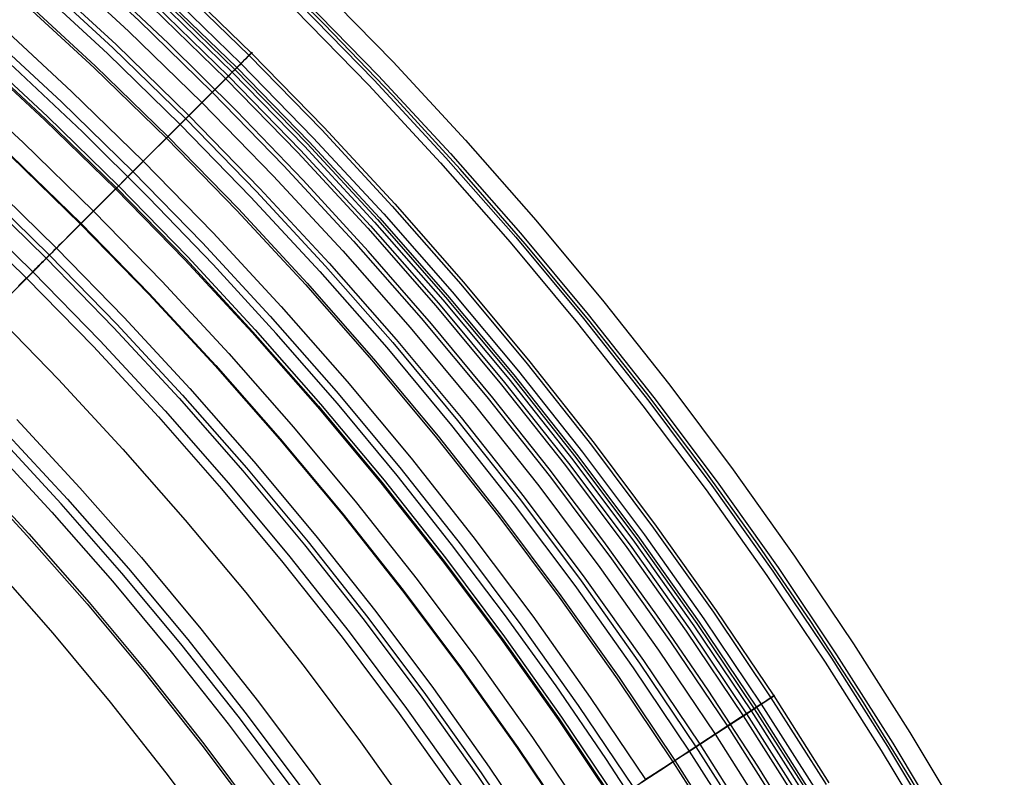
# Model space of a CAD drawing. Header units: millimetres. Extents: x -14 to 488, y -50 to 50.
# Tile 28 of 256: x 138 to 150, y 26 to 35. Entities that reach past the tile are written whole.
import ezdxf

# ---------------------------------------------------------------- set-up
doc = ezdxf.new("R2010")
doc.units = ezdxf.units.MM
doc.header["$MEASUREMENT"] = 0
doc.layers.add('Default', color=7, linetype='Continuous')

msp = doc.modelspace()

# ---------------------------------------------------------------- linework, layer by layer
at = {"layer": 'Default'}
for points in [[(138.1737738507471, 35.83345146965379), (139.0901608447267, 34.98559737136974), (139.9845982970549, 34.11401952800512), (140.8561761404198, 33.2195820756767), (141.7040302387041, 32.30319508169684), (142.5273452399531, 31.36581146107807), (143.3253571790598, 30.4084236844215), (144.0973558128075, 29.43206030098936), (144.8426866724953, 28.43778230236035), (145.560752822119, 27.42667935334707), (146.2510163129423, 26.39986591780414), (146.9129993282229, 25.35847730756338)], [(138.054065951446, 35.70066128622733), (138.9670570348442, 34.85594913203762), (139.8581799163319, 33.98760114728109), (140.7265279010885, 33.09647826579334), (141.5712400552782, 32.18348718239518), (142.3915040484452, 31.24957728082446), (143.1865587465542, 30.29573735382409), (143.9556965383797, 29.32299213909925), (144.6982653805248, 28.3323986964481), (145.4136705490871, 27.3250426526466), (146.1013760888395, 26.30203434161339), (146.7609059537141, 25.26450486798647)], [(149.6204731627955, 23.77643081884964), (149.0652611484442, 24.77075437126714), (148.4874634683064, 25.75210617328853), (147.8873806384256, 26.72000179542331), (147.2653131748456, 27.67395680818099), (146.6215699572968, 28.61348235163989), (145.9564933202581, 29.53807184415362), (145.2704339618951, 30.4472142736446), (144.5637425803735, 31.34039862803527), (143.7924660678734, 32.26927158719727), (142.9988925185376, 33.1791364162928), (142.1835165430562, 34.06949253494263), (141.3468327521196, 34.93983936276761), (140.4893357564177, 35.78967631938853)], [(137.8671461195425, 35.49331391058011), (138.7748346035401, 34.65350779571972), (139.6607818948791, 33.79020312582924), (140.5240865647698, 32.90425583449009), (141.3638926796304, 31.99656735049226), (142.1793926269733, 31.06808154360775), (142.9698296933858, 30.11978146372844), (143.7345003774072, 29.15268589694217), (144.472756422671, 28.16784576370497), (145.184006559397, 27.16634038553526), (145.8677179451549, 26.14927364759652), (146.5234172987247, 25.11777008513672)], [(137.9045479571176, 35.5348032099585), (138.8132974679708, 34.69401541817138), (139.7002803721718, 33.82970160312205), (140.5645941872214, 32.94271869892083), (141.4053819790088, 32.03396918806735), (142.2218351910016, 31.10439804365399), (143.0131962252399, 30.1549894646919), (143.7787607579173, 29.18676342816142), (144.5178797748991, 28.20077208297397), (145.2299613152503, 27.19809601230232), (145.9144719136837, 26.17984039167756), (146.5709377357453, 25.14713107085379)], [(148.3025277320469, 23.06017678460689), (147.7640412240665, 24.02454679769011), (147.2036494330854, 24.97633582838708), (146.6216438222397, 25.9150740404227), (146.0183158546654, 26.8402915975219), (145.3939651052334, 27.75151436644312), (144.748923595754, 28.6482510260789), (144.0835314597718, 29.53000595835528), (143.398128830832, 30.39628354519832), (142.6500866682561, 31.29717463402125), (141.880419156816, 32.17963020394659), (141.0896060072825, 33.04316475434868), (140.2781269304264, 33.88729278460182), (139.4464616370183, 34.71152879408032), (138.595089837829, 35.51538728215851)], [(148.3025277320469, 23.06017678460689), (147.7640412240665, 24.02454679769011), (147.2036494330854, 24.97633582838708), (146.6216438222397, 25.9150740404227), (146.0183158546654, 26.8402915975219), (145.3939651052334, 27.75151436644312), (144.748923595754, 28.6482510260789), (144.0835314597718, 29.53000595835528), (143.398128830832, 30.39628354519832), (142.6500866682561, 31.29717463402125), (141.880419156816, 32.17963020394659), (141.0896060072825, 33.04316475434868), (140.2781269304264, 33.88729278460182), (139.4464616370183, 34.71152879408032), (138.595089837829, 35.51538728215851)], [(139.553826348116, 35.47391220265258), (140.4607479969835, 34.59016922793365), (141.3444909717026, 33.683247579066), (142.2041790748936, 32.7540700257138), (143.0389855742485, 31.8036027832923), (143.8481358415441, 30.83285217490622), (144.6309097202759, 29.84286110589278), (145.3866436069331, 28.8347053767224), (146.1147322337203, 27.80948986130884), (146.8146301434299, 26.76834457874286), (147.4858528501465, 25.71242068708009)], [(137.8032093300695, 35.42238978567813), (138.7090840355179, 34.58426180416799), (139.5932609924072, 33.72268222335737), (140.4548405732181, 32.83850526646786), (141.2929685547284, 31.93263056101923), (142.1068389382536, 31.00600009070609), (142.8956965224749, 30.05959494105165), (143.658839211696, 29.09443186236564), (144.3956200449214, 28.11155967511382), (145.1054489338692, 27.11205554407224), (145.7877941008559, 26.09702114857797), (146.4421832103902, 25.06757877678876)], [(139.429672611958, 35.34315822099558), (140.3332514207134, 34.46267265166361), (141.2137369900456, 33.55909384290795), (142.0702563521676, 32.63334116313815), (142.90198582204, 31.68637726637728), (143.7081536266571, 30.71920476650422), (144.4880422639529, 29.73286272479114), (145.240990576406, 28.72842297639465), (145.966395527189, 27.70698632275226), (146.6637136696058, 26.66967861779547), (147.3324623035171, 25.61764677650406)], [(139.526233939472, 35.44485292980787), (140.4324126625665, 34.5618338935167), (141.3154316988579, 33.65565517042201), (142.1744155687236, 32.72723877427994), (143.0085382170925, 31.77755012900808), (143.817025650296, 30.8075947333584), (144.5991583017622, 29.81841463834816), (145.3542731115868, 28.81108476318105), (146.081765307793, 27.78670907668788), (146.7810898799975, 26.74641667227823), (147.4517627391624, 25.69135776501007)], [(141.2806964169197, 35.4101176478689), (142.1853882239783, 34.48169772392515), (143.0654549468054, 33.53049432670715), (143.9200502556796, 32.55749657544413), (144.7483811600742, 31.56373464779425), (145.5497104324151, 30.55027617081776), (146.3233587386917, 29.51822244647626), (147.0687064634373, 28.46870453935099), (147.7851952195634, 27.40287925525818), (148.4723290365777, 26.32192504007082), (149.1296752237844, 25.22703782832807)], [(137.6445708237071, 35.24641446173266), (138.5459452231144, 34.41245022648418), (139.4257296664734, 33.55515089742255), (140.283028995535, 32.67536645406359), (141.1169932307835, 31.77399205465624), (141.9268203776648, 30.85196500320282), (142.7117589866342, 29.91026151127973), (143.471110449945, 28.9498932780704), (144.2042310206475, 27.97190391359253), (144.9105335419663, 26.97736523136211), (145.5894888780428, 25.96737343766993), (146.2406270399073, 24.9430452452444)], [(137.6626628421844, 35.26648366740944), (138.5645504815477, 34.43204457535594), (139.4448358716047, 33.57425710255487), (140.302623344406, 32.69397171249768), (141.1370624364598, 31.79208407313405), (141.9473506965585, 30.86953202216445), (142.7327362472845, 29.92729232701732), (143.4925200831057, 28.96637726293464), (144.2260580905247, 27.98783103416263), (144.9327627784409, 26.99272606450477), (145.6121047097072, 25.98215918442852), (146.2636136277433, 24.95724774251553)], [(139.3268834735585, 35.23490461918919), (140.2276946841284, 34.35711591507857), (141.1054833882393, 33.45630470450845), (141.9593792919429, 32.53338753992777), (142.7885612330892, 31.58932412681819), (143.5922598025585, 30.62511400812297), (144.3697596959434, 29.64179306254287), (145.1204017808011, 28.64042984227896), (145.8435848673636, 27.62212177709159), (146.5387671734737, 26.58799127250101), (147.2054674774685, 25.5391817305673)], [(139.3587659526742, 35.2684820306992), (140.260435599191, 34.38985683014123), (141.1390607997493, 33.48818718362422), (141.9937704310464, 32.56439051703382), (142.8237425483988, 31.61942745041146), (143.6282070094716, 30.65429847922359), (144.4064478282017, 29.67004046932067), (145.1578052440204, 28.66772299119), (145.8816774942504, 27.64844452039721), (146.5775222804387, 26.61332853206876), (147.244857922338, 25.56351951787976)], [(139.3808446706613, 35.29173449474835), (140.2831087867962, 34.41253001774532), (141.1623132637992, 33.51026590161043), (142.0175864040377, 32.58586017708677), (142.8481057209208, 31.64027409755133), (143.6531005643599, 30.67450881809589), (144.4318544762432, 29.68960188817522), (145.1837072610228, 28.68662358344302), (145.90805675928, 27.66667310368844), (146.6043603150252, 26.63087466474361), (147.27213593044, 25.58037351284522)], [(141.1080666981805, 35.23748792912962), (142.0083479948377, 34.31359419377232), (142.8841242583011, 33.36702805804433), (143.7345532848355, 32.39877381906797), (144.5588459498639, 31.40985663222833), (145.3562686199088, 30.40133891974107), (146.1261452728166, 29.37431661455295), (146.8678593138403, 28.32991526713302), (147.5808550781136, 27.26928604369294), (148.264639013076, 26.19360164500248), (148.9187805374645, 25.10405217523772)], [(146.9845823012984, 22.3439227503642), (146.462821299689, 23.27833922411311), (145.9198353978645, 24.20056548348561), (145.3559070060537, 25.11014628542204), (144.7713185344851, 26.00662638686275), (144.1663602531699, 26.8895463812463), (143.5413538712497, 27.75843020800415), (142.8966289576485, 28.61279764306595), (142.2325150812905, 29.4521684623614), (141.5077072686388, 30.32507768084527), (140.7619457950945, 31.18012399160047), (139.9956954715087, 32.01683697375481), (139.209421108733, 32.83474620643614), (138.4035875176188, 33.63338126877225), (137.5786595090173, 34.41227173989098), (136.73510189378, 35.17094719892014)], [(139.2495998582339, 35.15351246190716), (140.1483302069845, 34.27775143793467), (141.0240912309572, 33.37902108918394), (141.8760146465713, 32.45823585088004), (142.7032811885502, 31.51635321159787), (143.5051232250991, 30.55437040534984), (144.2808271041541, 29.5733209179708), (145.0297352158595, 28.57427083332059), (145.7512477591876, 27.55831504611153), (146.4448242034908, 26.52657336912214), (147.1099844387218, 25.4801865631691)], [(139.2812298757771, 35.18682399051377), (140.1808118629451, 34.31023309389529), (141.0574027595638, 33.41065110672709), (141.9101334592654, 32.48899333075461), (142.7381839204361, 31.54621816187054), (143.540785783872, 30.58332377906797), (144.3172247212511, 29.60134464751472), (145.0668424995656, 28.6013478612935), (145.7890387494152, 27.58442935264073), (146.4832724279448, 26.55170999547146), (147.1490629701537, 25.50433163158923)], [(140.9902155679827, 35.11963679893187), (141.8874858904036, 34.19883300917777), (142.7603331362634, 33.25543264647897), (143.607917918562, 32.29041671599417), (144.4294537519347, 31.30480694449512), (145.224209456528, 30.29966220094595), (145.9915112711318, 29.27607475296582), (146.7307446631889, 28.23516638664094), (147.4413558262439, 27.17808441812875), (148.1228528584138, 26.10599762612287), (148.7748066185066, 25.02009213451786)], [(141.0534133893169, 35.18283462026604), (141.952298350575, 34.26037384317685), (142.8267162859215, 33.3152758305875), (143.6758262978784, 32.3485233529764), (144.4988404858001, 31.36113997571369), (145.2950263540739, 30.35418647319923), (146.0637089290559, 29.32875707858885), (146.8042725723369, 28.28597559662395), (147.5161624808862, 27.22699140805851), (148.198885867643, 26.15297539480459), (148.8520128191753, 25.06511581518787)], [(137.3784071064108, 34.95116302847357), (138.2722308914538, 34.1241847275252), (139.1446455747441, 33.27406680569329), (139.994763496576, 32.4016521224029), (140.8217417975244, 31.50782833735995), (141.6247852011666, 30.59352490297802), (142.4031485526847, 29.65970985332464), (143.1561390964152, 28.7073864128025), (143.8831184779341, 27.73758944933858), (144.5835044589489, 26.75138179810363), (145.2567723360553, 25.74985048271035)], [(137.3784179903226, 34.95117510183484), (138.2722420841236, 34.1241965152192), (139.1446570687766, 33.27407829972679), (139.9947752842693, 32.40166331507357), (140.8217538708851, 31.50783922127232), (141.6247975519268, 30.59353547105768), (142.4031611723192, 29.6597200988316), (143.1561519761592, 28.7073963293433), (143.8831316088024, 27.73759903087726), (144.5835178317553, 26.75139103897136), (145.2567859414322, 25.7498593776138)], [(137.2596279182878, 34.81940305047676), (138.1500821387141, 33.99554231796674), (139.0192079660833, 33.14862919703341), (139.8661210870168, 32.27950336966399), (140.6899818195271, 31.38904914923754), (141.4899978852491, 30.47819248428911), (142.2654269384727, 29.54789775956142), (143.0155788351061, 28.59916441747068), (143.7398176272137, 27.6330234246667), (144.4375632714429, 26.65053360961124), (145.1082930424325, 25.65277789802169)], [(137.0943812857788, 34.63609743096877), (137.9801477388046, 33.816573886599), (138.8446980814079, 32.97411931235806), (139.6871526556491, 32.10956896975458), (140.5066762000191, 31.22380251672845), (141.3024806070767, 30.31774102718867), (142.073827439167, 29.39234380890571), (142.820030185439, 28.44860504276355), (143.5404562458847, 27.48755026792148), (144.2345286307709, 26.5102327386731), (144.901727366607, 25.51772967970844)], [(137.0603307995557, 34.59832573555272), (137.945131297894, 33.77969590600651), (138.8087388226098, 32.9381600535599), (139.6502746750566, 32.07455252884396), (140.4689045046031, 31.18975203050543), (141.2638410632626, 30.28467862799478), (142.0343467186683, 29.3602905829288), (142.77973570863, 28.41758099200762), (143.4993761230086, 27.45757427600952), (144.1926916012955, 26.48132254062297), (144.8591627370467, 25.48990183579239)], [(137.070137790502, 34.6092044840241), (137.9552164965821, 33.79031725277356), (138.8190955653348, 32.9485167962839), (139.6608960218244, 32.08463772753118), (140.479783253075, 31.19955902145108), (141.2749697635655, 30.29420103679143), (142.0457176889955, 29.3695223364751), (142.7913410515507, 28.42651632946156), (143.5112077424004, 27.4662077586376), (144.2047412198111, 26.48964906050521), (144.871421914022, 25.49791662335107)], [(136.8047958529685, 34.31486463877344), (137.6823472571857, 33.50294177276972), (138.5388793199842, 32.66830055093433), (139.3735205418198, 31.81176848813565), (140.1854434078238, 30.93421708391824), (140.9738671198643, 30.03655886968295), (141.738060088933, 29.11974425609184), (142.4773421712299, 28.18475820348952), (143.1910866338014, 27.23261673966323), (143.8787218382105, 26.26436335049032), (144.5397326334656, 25.2810652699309)], [(137.5277464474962, 33.34012209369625), (138.3801158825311, 32.50953711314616), (139.2107008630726, 31.65716767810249), (140.0186778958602, 30.78388105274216), (140.8032699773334, 29.89058533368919), (141.5637490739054, 28.97822631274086), (142.2994383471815, 28.04778416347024), (143.0097141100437, 27.10026997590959), (143.6940075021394, 26.13672216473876), (144.3518058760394, 25.1582027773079)], [(137.534808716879, 33.3475598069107), (138.3873683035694, 32.51678953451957), (139.2181385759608, 31.66422994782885), (140.0262958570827, 30.79074850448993), (140.8110629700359, 29.89725350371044), (141.5717117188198, 28.98469094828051), (142.3075651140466, 28.05404123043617), (143.0179993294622, 27.10631566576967), (143.7024453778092, 26.14255290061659), (144.3603904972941, 25.16381521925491)], [(137.1612113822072, 32.95410133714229), (138.0037118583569, 32.13313308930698), (138.8246801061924, 31.29063261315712), (139.6233021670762, 30.42745713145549), (140.3988100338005, 29.54450422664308), (141.1504841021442, 28.64270873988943), (141.8776553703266, 27.72303949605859), (142.5797073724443, 26.78649587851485), (143.25607783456, 25.83410427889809), (143.9062600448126, 24.86691444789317)], [(137.2437739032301, 33.04105303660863), (138.0884973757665, 32.21791860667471), (138.9116318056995, 31.37319513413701), (139.7123610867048, 30.50774210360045), (140.4899151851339, 29.62245946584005), (141.2435725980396, 28.71828452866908), (141.9726625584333, 27.79618867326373), (142.6765669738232, 26.85717391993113), (143.3547220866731, 25.90226936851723), (144.0066198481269, 24.93252753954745)], [(137.1220786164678, 32.91288820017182), (137.9635254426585, 32.09294667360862), (138.7834669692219, 31.25149984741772), (139.5810902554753, 30.38940387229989), (140.3556282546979, 29.50755520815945), (141.1063622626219, 28.60688752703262), (141.8326241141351, 27.6883684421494), (142.5337981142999, 26.75299608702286), (143.209322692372, 25.80179556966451), (143.8586917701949, 24.8358153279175)], [(136.9636158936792, 32.74600130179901), (137.8007961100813, 31.93021734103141), (138.6165800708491, 31.09303712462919), (139.4101589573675, 30.23531246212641), (140.1807696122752, 29.35793526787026), (140.92769697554, 28.46183447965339), (141.6502762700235, 27.54797280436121), (142.3478949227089, 26.61734331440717), (143.0199942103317, 25.67096591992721)], [(136.8887046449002, 32.66710763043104), (137.7238678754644, 31.85328910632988), (138.5376863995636, 31.01812587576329), (139.3293533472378, 30.16246769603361), (140.0981073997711, 29.2872043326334), (140.8432352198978, 28.39326248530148), (141.5640736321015, 27.48160254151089), (142.2600115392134, 26.55321518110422), (142.9304915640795, 25.60911785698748)], [(137.3121291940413, 31.44155042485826), (138.1154282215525, 30.61718259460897), (138.8968620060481, 29.77258473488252), (139.6556790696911, 28.90863510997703), (140.3911752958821, 28.02624844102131), (141.1026960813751, 27.12637270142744), (141.7896382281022, 26.20998576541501), (142.4514515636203, 25.27809193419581), (143.0876402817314, 24.33171836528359), (143.6977639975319, 23.37191143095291), (144.2814385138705, 22.39973303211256), (144.8383362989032, 21.41625689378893), (145.3681866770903, 20.4225648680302), (145.8707757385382, 19.4197432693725), (146.3459459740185, 18.40887926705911), (146.7935956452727, 17.39105735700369), (147.2136779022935, 16.36735593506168), (147.6061996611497, 15.33884399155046), (147.9712202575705, 14.30657794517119), (148.3088498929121, 13.27159863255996), (148.6192478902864, 12.23492846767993), (148.9026207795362, 11.1975687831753), (149.1592202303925, 10.16049736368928), (149.3893408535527, 9.124666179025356)], [(137.6057443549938, 30.13322672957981), (138.3748262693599, 29.30197915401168), (139.1216489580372, 28.45168570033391), (139.8455194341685, 27.5832466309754), (140.545793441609, 26.69759493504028), (141.2218773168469, 25.79569302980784), (141.873229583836, 24.87852934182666), (142.4993622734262, 23.94711479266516), (143.099841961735, 23.00247921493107), (143.6742905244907, 22.04566772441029), (144.2223856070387, 21.07773707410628), (144.7438608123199, 20.09975201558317), (145.2385056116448, 19.11278169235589), (145.7061649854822, 18.11789608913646), (146.1467388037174, 17.11616255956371), (146.5601809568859, 16.10864245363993), (146.9464982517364, 15.0963878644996), (147.3057490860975, 14.08043851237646), (147.6380419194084, 13.06181878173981), (147.9435335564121, 12.04153492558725), (148.2224272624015, 11.02057244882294), (148.4749707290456, 9.999893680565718), (148.7014539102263, 8.980435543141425)], [(137.4561832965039, 29.99121526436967), (138.2216406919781, 29.16388518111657), (138.9649437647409, 28.31759897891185), (139.6854027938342, 27.4532526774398), (140.3823765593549, 26.57177486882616), (141.0552741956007, 25.67412343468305), (141.7035567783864, 24.76128214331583), (142.3267386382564, 23.83425715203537), (142.9243883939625, 22.89407344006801), (143.4961297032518, 21.94177119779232), (144.0416417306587, 20.97840219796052), (144.5606593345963, 20.00502617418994), (145.052972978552, 19.02270723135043), (145.5184283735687, 18.03251031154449), (145.9569258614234, 17.03549773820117), (146.3684195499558, 16.03272585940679), (146.7529162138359, 15.0252418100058), (147.1104739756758, 14.01408041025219), (147.4412007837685, 13.00026121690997), (147.7452527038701, 11.98478574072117), (148.0228320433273, 10.96863484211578), (148.2741853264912, 9.952766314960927), (148.4996011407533, 8.93811266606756)], [(148.4009257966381, 8.941914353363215), (148.1716144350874, 9.970416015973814), (147.9174267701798, 10.99305373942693), (147.6385338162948, 12.00923245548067), (147.3351065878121, 13.01835709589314), (147.0073160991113, 14.01983259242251), (146.655333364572, 15.01306387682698), (146.2793293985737, 15.99745588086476), (145.8624420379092, 17.01292393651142), (145.4199933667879, 18.01751435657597), (144.9523052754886, 19.01060568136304), (144.4596996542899, 19.99157645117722), (143.9424983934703, 20.95980520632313), (143.4010233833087, 21.91467048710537), (142.8355965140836, 22.85555083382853), (142.2465396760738, 23.78182478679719), (141.6210490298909, 24.71220060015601), (140.971723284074, 25.62609606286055), (140.2990324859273, 26.52293249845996), (139.6034466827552, 27.40213123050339), (138.8854359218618, 28.26311358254), (138.1454702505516, 29.10530087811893), (137.3840197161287, 29.92811444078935)], [(137.2736504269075, 29.82329742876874), (138.0324341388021, 29.00336559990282), (138.7698082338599, 28.16412789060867), (139.4853043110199, 27.30616095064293), (140.1784539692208, 26.43004142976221), (140.8487888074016, 25.53634597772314), (141.4958404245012, 24.62565124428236), (142.1191404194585, 23.6985338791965), (142.7061342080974, 22.77550400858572), (143.2695807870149, 21.83791890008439), (143.8091593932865, 20.88639783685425), (144.3245492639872, 19.92156010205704), (144.8154296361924, 18.9440249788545), (145.2814797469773, 17.95441175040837), (145.7223788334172, 16.95333969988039), (146.1378061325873, 15.9414281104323), (146.5124932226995, 14.96048373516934), (146.8632432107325, 13.97073103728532), (147.1898856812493, 12.97276300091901), (147.4922502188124, 11.96717261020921), (147.7701664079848, 10.95455284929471), (148.0234638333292, 9.935496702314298), (148.2519720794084, 8.91059715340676)], [(136.9761595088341, 29.53542228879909), (137.7299838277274, 28.72066559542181), (138.4619905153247, 27.88724086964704), (139.1715003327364, 27.03603051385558), (139.8578818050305, 26.16794900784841), (140.5205530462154, 25.28393967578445), (141.1589833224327, 24.3849713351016), (141.7726943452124, 23.47203485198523), (142.361261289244, 22.54613962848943), (142.9243135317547, 21.60831004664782), (143.4615351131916, 20.65958189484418), (143.9726649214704, 19.70099880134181), (144.4574966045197, 18.73360869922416), (144.9158782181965, 17.75846034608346), (145.3477116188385, 16.77659992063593), (145.7529516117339, 15.78906771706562), (146.1316048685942, 14.79689495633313), (146.4837286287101, 13.80110073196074), (146.8094291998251, 12.80268910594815), (147.1088602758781, 11.80264636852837), (147.38222108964, 10.80193847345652), (147.6297544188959, 9.801508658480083), (147.8517444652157, 8.802275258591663)], [(136.9978885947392, 29.55605452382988), (137.7522395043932, 28.7407286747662), (138.4847575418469, 27.90672175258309), (139.1947629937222, 27.05491677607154), (139.8816239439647, 26.1862288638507), (140.5447581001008, 25.30160199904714), (141.1836343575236, 24.40200567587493), (141.7977740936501, 23.48843145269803), (142.3867521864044, 22.56188943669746), (142.9501977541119, 21.62340472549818), (143.4877946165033, 20.67401383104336), (143.9992814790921, 19.71476111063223), (144.4844518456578, 18.74669522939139), (144.9431536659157, 17.7708656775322), (145.3752887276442, 16.78831936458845), (145.7808118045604, 15.80009731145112), (146.1597295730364, 14.80723145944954), (146.5120993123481, 13.81074161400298), (146.8380274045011, 12.81163253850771), (147.1376676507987, 11.81089121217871), (147.4112194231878, 10.80948426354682), (147.658925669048, 9.808355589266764), (147.881070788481, 8.808424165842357)], [(147.3173292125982, 8.690223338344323), (147.0981650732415, 9.676736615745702), (146.8537828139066, 10.66443107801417), (146.5839018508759, 11.65240008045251), (146.2882824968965, 12.63971239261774), (145.9667280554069, 13.62541435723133), (145.619086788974, 14.60853223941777), (145.2452537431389, 15.58807475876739), (144.8451724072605, 16.5630357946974), (144.4188361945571, 17.53239725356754), (143.9662897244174, 18.49513208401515), (143.4876298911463, 19.45020742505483), (142.983006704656, 20.3965878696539), (142.4526238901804, 21.3332388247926), (141.896739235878, 22.25912994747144), (141.315664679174, 23.17323863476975), (140.7097661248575, 24.07455354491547), (140.0794629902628, 24.96207812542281), (139.4252274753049, 25.83483412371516), (138.7475835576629, 26.69186505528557), (138.0471057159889, 27.53223960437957), (137.3244173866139, 28.3550549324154)]]:
    msp.add_lwpolyline(points, dxfattribs=at)
at = {"layer": 'Default', "extrusion": (-0.6294088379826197, 0.7770743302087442, 0)}
msp.add_lwpolyline([(-129.0626915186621, 25.33432753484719), (-129.0630610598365, 25.30103361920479), (-129.0641828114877, 25.26745716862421), (-129.0660760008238, 25.23362017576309), (-129.0687591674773, 25.19954587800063), (-129.0722500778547, 25.16525874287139), (-129.0765656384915, 25.13078444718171), (-129.0817218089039, 25.09614984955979), (-129.087733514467, 25.06138295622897), (-129.0946145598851, 25.0265128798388), (-129.1023775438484, 24.99156979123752), (-129.1110337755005, 24.95658486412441), (-129.12059319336, 24.92159021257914), (-129.1310642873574, 24.88661882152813), (-129.1424540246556, 24.85170447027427), (-129.1547677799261, 24.81688164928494), (-129.1680092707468, 24.78218547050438), (-129.1821804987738, 24.74765157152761), (-129.1972816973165, 24.71331601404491), (-129.2133112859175, 24.67921517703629), (-129.2302658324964, 24.64538564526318), (-129.248140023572, 24.61186409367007), (-129.2669266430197, 24.57868716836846), (-129.2866165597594, 24.54589136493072), (-129.3071987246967, 24.51351290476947), (-129.3286601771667, 24.48158761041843), (-129.3509860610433, 24.45015078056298), (-129.374159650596, 24.4192370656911), (-129.3981623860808, 24.38888034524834), (-129.4229739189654, 24.35911360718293), (-129.448572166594, 24.32996883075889), (-129.474933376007, 24.30147687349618), (-129.5020321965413, 24.27366736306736), (-129.5298417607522, 24.24656859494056), (-129.5583337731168, 24.22020743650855), (-129.5874786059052, 24.19460923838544), (-129.6172454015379, 24.16979775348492), (-129.6476021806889, 24.14579506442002), (-129.6785159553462, 24.12262151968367), (-129.7099528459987, 24.10029567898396), (-129.7418782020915, 24.07883426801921), (-129.774256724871, 24.05825214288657), (-129.807052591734, 24.03856226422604), (-129.8402295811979, 24.01977568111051), (-129.8737511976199, 24.00190152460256), (-129.9075807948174, 23.98494701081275), (-129.9416816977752, 23.96891745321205), (-129.9760173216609, 23.95381628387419), (-130.0105512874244, 23.93964508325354), (-130.0452475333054, 23.92640361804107), (-130.0800704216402, 23.91408988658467), (-130.1149848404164, 23.90270017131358), (-130.1499562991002, 23.89222909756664), (-130.1849510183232, 23.88266969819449), (-130.2199360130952, 23.87401348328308), (-130.2548791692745, 23.86625051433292), (-130.2897493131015, 23.85936948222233), (-130.3245162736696, 23.85335778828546), (-130.3591509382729, 23.84820162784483), (-130.393625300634, 23.84388607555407), (-130.4279125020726, 23.84039517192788), (-130.4619868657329, 23.83771201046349), (-130.4958239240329, 23.83581882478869), (-130.5294004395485, 23.83469707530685), (-130.5626944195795, 23.8343275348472), (-130.5959883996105, 23.83469707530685), (-130.6295649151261, 23.83581882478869), (-130.6634019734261, 23.83771201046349), (-130.6974763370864, 23.84039517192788), (-130.731763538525, 23.84388607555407), (-130.7662379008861, 23.84820162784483), (-130.8008725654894, 23.85335778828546), (-130.8356395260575, 23.85936948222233), (-130.8705096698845, 23.86625051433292), (-130.9054528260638, 23.87401348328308), (-130.9404378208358, 23.88266969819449), (-130.9754325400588, 23.89222909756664), (-131.0104039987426, 23.90270017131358), (-131.0453184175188, 23.91408988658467), (-131.0801413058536, 23.92640361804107), (-131.1148375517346, 23.93964508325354), (-131.1493715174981, 23.95381628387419), (-131.1837071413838, 23.96891745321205), (-131.2178080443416, 23.98494701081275), (-131.2516376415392, 24.00190152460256), (-131.2851592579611, 24.01977568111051), (-131.3183362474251, 24.03856226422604), (-131.3511321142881, 24.05825214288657), (-131.3835106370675, 24.07883426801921), (-131.4154359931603, 24.10029567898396), (-131.4468728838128, 24.12262151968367), (-131.4777866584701, 24.14579506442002), (-131.5081434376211, 24.16979775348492), (-131.5379102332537, 24.19460923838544), (-131.5670550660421, 24.22020743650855), (-131.5955470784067, 24.24656859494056), (-131.6233566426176, 24.27366736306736), (-131.650455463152, 24.30147687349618), (-131.676816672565, 24.32996883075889), (-131.7024149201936, 24.35911360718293), (-131.7272264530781, 24.38888034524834), (-131.7512291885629, 24.4192370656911), (-131.7744027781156, 24.45015078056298), (-131.7967286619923, 24.48158761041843), (-131.8181901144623, 24.51351290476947), (-131.8387722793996, 24.54589136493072), (-131.8584621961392, 24.57868716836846), (-131.877248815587, 24.61186409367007), (-131.8951230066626, 24.64538564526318), (-131.9120775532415, 24.67921517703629), (-131.9281071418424, 24.71331601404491), (-131.9432083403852, 24.74765157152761), (-131.9573795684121, 24.78218547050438), (-131.9706210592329, 24.81688164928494), (-131.9829348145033, 24.85170447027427), (-131.9943245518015, 24.88661882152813), (-132.0047956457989, 24.92159021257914), (-132.0143550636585, 24.95658486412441), (-132.0230112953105, 24.99156979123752), (-132.0307742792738, 25.0265128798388), (-132.0376553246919, 25.06138295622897), (-132.0436670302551, 25.09614984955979), (-132.0488232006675, 25.13078444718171), (-132.0531387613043, 25.16525874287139), (-132.0566296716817, 25.19954587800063), (-132.0593128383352, 25.23362017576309), (-132.0612060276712, 25.26745716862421), (-132.0623277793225, 25.30103361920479), (-132.0626973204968, 25.33432753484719)], dxfattribs=at)
at = {"layer": 'Default', "extrusion": (-0.6294088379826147, 0.7770743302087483, 0)}
msp.add_lwpolyline([(-132.0626973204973, 25.33432753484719), (-132.0623277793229, 25.3676214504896), (-132.0612060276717, 25.40119790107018), (-132.0593128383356, 25.4350348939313), (-132.0566296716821, 25.46910919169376), (-132.0531387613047, 25.503396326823), (-132.0488232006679, 25.53787062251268), (-132.0436670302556, 25.57250522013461), (-132.0376553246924, 25.60727211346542), (-132.0307742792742, 25.64214218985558), (-132.0230112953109, 25.67708527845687), (-132.0143550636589, 25.71207020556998), (-132.0047956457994, 25.74706485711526), (-131.9943245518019, 25.78203624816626), (-131.9829348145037, 25.81695059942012), (-131.9706210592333, 25.85177342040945), (-131.9573795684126, 25.88646959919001), (-131.9432083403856, 25.92100349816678), (-131.9281071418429, 25.95533905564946), (-131.9120775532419, 25.98943989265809), (-131.895123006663, 26.02326942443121), (-131.8772488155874, 26.05679097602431), (-131.8584621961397, 26.08996790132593), (-131.8387722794, 26.12276370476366), (-131.8181901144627, 26.15514216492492), (-131.7967286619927, 26.18706745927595), (-131.7744027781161, 26.2185042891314), (-131.7512291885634, 26.24941800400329), (-131.7272264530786, 26.27977472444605), (-131.7024149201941, 26.30954146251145), (-131.6768166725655, 26.33868623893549), (-131.6504554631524, 26.36717819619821), (-131.6233566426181, 26.39498770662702), (-131.5955470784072, 26.42208647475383), (-131.5670550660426, 26.44844763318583), (-131.5379102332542, 26.47404583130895), (-131.5081434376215, 26.49885731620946), (-131.4777866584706, 26.52286000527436), (-131.4468728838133, 26.54603355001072), (-131.4154359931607, 26.56835939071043), (-131.3835106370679, 26.58982080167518), (-131.3511321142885, 26.61040292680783), (-131.3183362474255, 26.63009280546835), (-131.2851592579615, 26.64887938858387), (-131.2516376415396, 26.66675354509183), (-131.217808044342, 26.68370805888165), (-131.1837071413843, 26.69973761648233), (-131.1493715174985, 26.71483878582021), (-131.1148375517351, 26.72900998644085), (-131.080141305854, 26.74225145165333), (-131.0453184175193, 26.75456518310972), (-131.010403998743, 26.76595489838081), (-130.9754325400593, 26.77642597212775), (-130.9404378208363, 26.78598537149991), (-130.9054528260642, 26.79464158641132), (-130.8705096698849, 26.80240455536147), (-130.8356395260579, 26.80928558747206), (-130.8008725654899, 26.81529728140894), (-130.7662379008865, 26.82045344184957), (-130.7317635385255, 26.82476899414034), (-130.6974763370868, 26.82825989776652), (-130.6634019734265, 26.8309430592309), (-130.6295649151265, 26.8328362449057), (-130.5959883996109, 26.83395799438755), (-130.5626944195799, 26.8343275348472), (-130.5294004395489, 26.83395799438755), (-130.4958239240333, 26.8328362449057), (-130.4619868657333, 26.8309430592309), (-130.4279125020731, 26.82825989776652), (-130.3936253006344, 26.82476899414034), (-130.3591509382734, 26.82045344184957), (-130.32451627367, 26.81529728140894), (-130.289749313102, 26.80928558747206), (-130.254879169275, 26.80240455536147), (-130.2199360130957, 26.79464158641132), (-130.1849510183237, 26.78598537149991), (-130.1499562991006, 26.77642597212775), (-130.1149848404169, 26.76595489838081), (-130.0800704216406, 26.75456518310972), (-130.0452475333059, 26.74225145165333), (-130.0105512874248, 26.72900998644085), (-129.9760173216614, 26.71483878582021), (-129.9416816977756, 26.69973761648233), (-129.9075807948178, 26.68370805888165), (-129.8737511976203, 26.66675354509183), (-129.8402295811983, 26.64887938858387), (-129.8070525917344, 26.63009280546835), (-129.7742567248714, 26.61040292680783), (-129.741878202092, 26.58982080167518), (-129.7099528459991, 26.56835939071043), (-129.6785159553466, 26.54603355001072), (-129.6476021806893, 26.52286000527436), (-129.6172454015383, 26.49885731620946), (-129.5874786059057, 26.47404583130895), (-129.5583337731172, 26.44844763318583), (-129.5298417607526, 26.42208647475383), (-129.5020321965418, 26.39498770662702), (-129.4749333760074, 26.36717819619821), (-129.4485721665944, 26.33868623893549), (-129.4229739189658, 26.30954146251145), (-129.3981623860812, 26.27977472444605), (-129.3741596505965, 26.24941800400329), (-129.3509860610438, 26.2185042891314), (-129.3286601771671, 26.18706745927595), (-129.3071987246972, 26.15514216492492), (-129.2866165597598, 26.12276370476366), (-129.2669266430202, 26.08996790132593), (-129.2481400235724, 26.05679097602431), (-129.2302658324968, 26.02326942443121), (-129.2133112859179, 25.98943989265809), (-129.197281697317, 25.95533905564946), (-129.1821804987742, 25.92100349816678), (-129.1680092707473, 25.88646959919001), (-129.1547677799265, 25.85177342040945), (-129.142454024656, 25.81695059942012), (-129.1310642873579, 25.78203624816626), (-129.1205931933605, 25.74706485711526), (-129.1110337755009, 25.71207020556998), (-129.1023775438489, 25.67708527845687), (-129.0946145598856, 25.64214218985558), (-129.0877335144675, 25.60727211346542), (-129.0817218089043, 25.57250522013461), (-129.076565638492, 25.53787062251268), (-129.0722500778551, 25.503396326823), (-129.0687591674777, 25.46910919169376), (-129.0660760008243, 25.4350348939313), (-129.0641828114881, 25.40119790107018), (-129.0630610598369, 25.3676214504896), (-129.0626915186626, 25.33432753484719)], dxfattribs=at)
at = {"layer": 'Default', "extrusion": (-0.5557768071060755, 0.8313315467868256, 0)}
msp.add_lwpolyline([(-134.8068439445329, 25.3343275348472), (-134.8072134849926, 25.30103361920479), (-134.8083352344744, 25.26745716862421), (-134.8102284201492, 25.23362017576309), (-134.8129115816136, 25.19954587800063), (-134.8164024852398, 25.16525874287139), (-134.8207180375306, 25.13078444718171), (-134.8258741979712, 25.09614984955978), (-134.8318858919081, 25.06138295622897), (-134.8387669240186, 25.02651287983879), (-134.8465298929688, 24.99156979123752), (-134.8551861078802, 24.95658486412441), (-134.8647455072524, 24.92159021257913), (-134.8752165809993, 24.88661882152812), (-134.8866062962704, 24.85170447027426), (-134.8989200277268, 24.81688164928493), (-134.9121614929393, 24.78218547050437), (-134.9263326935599, 24.74765157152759), (-134.9414338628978, 24.71331601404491), (-134.9574634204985, 24.67921517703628), (-134.9744179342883, 24.64538564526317), (-134.9922920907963, 24.61186409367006), (-135.0110786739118, 24.57868716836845), (-135.0307685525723, 24.54589136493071), (-135.0513506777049, 24.51351290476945), (-135.0728120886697, 24.48158761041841), (-135.0951379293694, 24.45015078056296), (-135.1183114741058, 24.41923706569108), (-135.1423141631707, 24.38888034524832), (-135.1671256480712, 24.35911360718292), (-135.1927238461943, 24.32996883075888), (-135.2190850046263, 24.30147687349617), (-135.2461837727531, 24.27366736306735), (-135.2739932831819, 24.24656859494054), (-135.3024852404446, 24.22020743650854), (-135.3316300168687, 24.19460923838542), (-135.3613967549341, 24.1697977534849), (-135.3917534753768, 24.14579506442), (-135.4226671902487, 24.12262151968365), (-135.4541040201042, 24.10029567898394), (-135.4860293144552, 24.07883426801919), (-135.5184077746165, 24.05825214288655), (-135.5512035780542, 24.03856226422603), (-135.5843805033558, 24.0197756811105), (-135.6179020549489, 24.00190152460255), (-135.651731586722, 23.98494701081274), (-135.6858324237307, 23.96891745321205), (-135.7201679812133, 23.95381628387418), (-135.7547018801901, 23.93964508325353), (-135.7893980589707, 23.92640361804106), (-135.82422087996, 23.91408988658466), (-135.8591352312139, 23.90270017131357), (-135.8941066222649, 23.89222909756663), (-135.9291012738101, 23.88266969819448), (-135.9640862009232, 23.87401348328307), (-135.9990292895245, 23.8662505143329), (-136.0338993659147, 23.85936948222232), (-136.0686662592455, 23.85335778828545), (-136.1033008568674, 23.84820162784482), (-136.1377751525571, 23.84388607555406), (-136.1720622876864, 23.84039517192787), (-136.2061365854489, 23.83771201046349), (-136.23997357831, 23.83581882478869), (-136.2735500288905, 23.83469707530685), (-136.306843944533, 23.8343275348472), (-136.3401378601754, 23.83469707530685), (-136.373714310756, 23.83581882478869), (-136.4075513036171, 23.83771201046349), (-136.4416256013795, 23.84039517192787), (-136.4759127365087, 23.84388607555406), (-136.5103870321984, 23.84820162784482), (-136.5450216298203, 23.85335778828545), (-136.5797885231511, 23.85936948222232), (-136.6146585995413, 23.8662505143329), (-136.6496016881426, 23.87401348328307), (-136.6845866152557, 23.88266969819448), (-136.719581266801, 23.89222909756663), (-136.754552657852, 23.90270017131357), (-136.7894670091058, 23.91408988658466), (-136.8242898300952, 23.92640361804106), (-136.8589860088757, 23.93964508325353), (-136.8935199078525, 23.95381628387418), (-136.9278554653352, 23.96891745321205), (-136.9619563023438, 23.98494701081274), (-136.9957858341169, 24.00190152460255), (-137.02930738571, 24.0197756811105), (-137.0624843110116, 24.03856226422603), (-137.0952801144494, 24.05825214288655), (-137.1276585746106, 24.07883426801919), (-137.1595838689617, 24.10029567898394), (-137.1910206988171, 24.12262151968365), (-137.221934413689, 24.14579506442), (-137.2522911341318, 24.1697977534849), (-137.2820578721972, 24.19460923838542), (-137.3112026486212, 24.22020743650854), (-137.3396946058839, 24.24656859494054), (-137.3675041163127, 24.27366736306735), (-137.3946028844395, 24.30147687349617), (-137.4209640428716, 24.32996883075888), (-137.4465622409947, 24.35911360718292), (-137.4713737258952, 24.38888034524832), (-137.4953764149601, 24.41923706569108), (-137.5185499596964, 24.45015078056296), (-137.5408758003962, 24.48158761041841), (-137.5623372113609, 24.51351290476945), (-137.5829193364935, 24.54589136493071), (-137.602609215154, 24.57868716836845), (-137.6213957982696, 24.61186409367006), (-137.6392699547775, 24.64538564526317), (-137.6562244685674, 24.67921517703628), (-137.6722540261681, 24.71331601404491), (-137.6873551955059, 24.74765157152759), (-137.7015263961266, 24.78218547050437), (-137.714767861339, 24.81688164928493), (-137.7270815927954, 24.85170447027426), (-137.7384713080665, 24.88661882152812), (-137.7489423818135, 24.92159021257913), (-137.7585017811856, 24.95658486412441), (-137.767157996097, 24.99156979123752), (-137.7749209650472, 25.02651287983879), (-137.7818019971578, 25.06138295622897), (-137.7878136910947, 25.09614984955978), (-137.7929698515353, 25.13078444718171), (-137.7972854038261, 25.16525874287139), (-137.8007763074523, 25.19954587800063), (-137.8034594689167, 25.23362017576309), (-137.8053526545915, 25.26745716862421), (-137.8064744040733, 25.30103361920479), (-137.806843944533, 25.3343275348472)], dxfattribs=at)
at = {"layer": 'Default', "extrusion": (-0.5557768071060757, 0.8313315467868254, 0)}
msp.add_lwpolyline([(-137.8068439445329, 25.3343275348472), (-137.8064744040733, 25.36762145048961), (-137.8053526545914, 25.40119790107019), (-137.8034594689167, 25.43503489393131), (-137.8007763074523, 25.46910919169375), (-137.7972854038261, 25.503396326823), (-137.7929698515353, 25.53787062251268), (-137.7878136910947, 25.57250522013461), (-137.7818019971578, 25.60727211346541), (-137.7749209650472, 25.64214218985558), (-137.767157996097, 25.67708527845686), (-137.7585017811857, 25.71207020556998), (-137.7489423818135, 25.74706485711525), (-137.7384713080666, 25.78203624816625), (-137.7270815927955, 25.81695059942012), (-137.7147678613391, 25.85177342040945), (-137.7015263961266, 25.88646959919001), (-137.6873551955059, 25.92100349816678), (-137.6722540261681, 25.95533905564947), (-137.6562244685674, 25.9894398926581), (-137.6392699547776, 26.02326942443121), (-137.6213957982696, 26.05679097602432), (-137.6026092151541, 26.08996790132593), (-137.5829193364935, 26.12276370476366), (-137.5623372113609, 26.15514216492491), (-137.5408758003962, 26.18706745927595), (-137.5185499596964, 26.2185042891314), (-137.4953764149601, 26.24941800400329), (-137.4713737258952, 26.27977472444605), (-137.4465622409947, 26.30954146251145), (-137.4209640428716, 26.33868623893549), (-137.3946028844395, 26.36717819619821), (-137.3675041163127, 26.39498770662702), (-137.3396946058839, 26.42208647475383), (-137.3112026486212, 26.44844763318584), (-137.2820578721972, 26.47404583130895), (-137.2522911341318, 26.49885731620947), (-137.221934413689, 26.52286000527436), (-137.1910206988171, 26.54603355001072), (-137.1595838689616, 26.56835939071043), (-137.1276585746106, 26.58982080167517), (-137.0952801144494, 26.61040292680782), (-137.0624843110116, 26.63009280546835), (-137.02930738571, 26.64887938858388), (-136.9957858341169, 26.66675354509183), (-136.9619563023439, 26.68370805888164), (-136.9278554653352, 26.69973761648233), (-136.8935199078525, 26.7148387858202), (-136.8589860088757, 26.72900998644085), (-136.8242898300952, 26.74225145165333), (-136.7894670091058, 26.75456518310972), (-136.754552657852, 26.76595489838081), (-136.719581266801, 26.77642597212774), (-136.6845866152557, 26.7859853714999), (-136.6496016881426, 26.79464158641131), (-136.6146585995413, 26.80240455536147), (-136.5797885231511, 26.80928558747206), (-136.5450216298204, 26.81529728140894), (-136.5103870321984, 26.82045344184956), (-136.4759127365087, 26.82476899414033), (-136.4416256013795, 26.82825989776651), (-136.4075513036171, 26.8309430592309), (-136.3737143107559, 26.83283624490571), (-136.3401378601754, 26.83395799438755), (-136.3068439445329, 26.8343275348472), (-136.2735500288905, 26.83395799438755), (-136.23997357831, 26.83283624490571), (-136.2061365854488, 26.8309430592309), (-136.1720622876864, 26.82825989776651), (-136.1377751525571, 26.82476899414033), (-136.1033008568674, 26.82045344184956), (-136.0686662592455, 26.81529728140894), (-136.0338993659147, 26.80928558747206), (-135.9990292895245, 26.80240455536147), (-135.9640862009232, 26.79464158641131), (-135.9291012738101, 26.7859853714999), (-135.8941066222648, 26.77642597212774), (-135.8591352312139, 26.76595489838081), (-135.82422087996, 26.75456518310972), (-135.7893980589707, 26.74225145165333), (-135.7547018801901, 26.72900998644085), (-135.7201679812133, 26.7148387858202), (-135.6858324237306, 26.69973761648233), (-135.651731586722, 26.68370805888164), (-135.6179020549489, 26.66675354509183), (-135.5843805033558, 26.64887938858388), (-135.5512035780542, 26.63009280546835), (-135.5184077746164, 26.61040292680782), (-135.4860293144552, 26.58982080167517), (-135.4541040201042, 26.56835939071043), (-135.4226671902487, 26.54603355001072), (-135.3917534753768, 26.52286000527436), (-135.361396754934, 26.49885731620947), (-135.3316300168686, 26.47404583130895), (-135.3024852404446, 26.44844763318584), (-135.2739932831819, 26.42208647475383), (-135.2461837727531, 26.39498770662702), (-135.2190850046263, 26.36717819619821), (-135.1927238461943, 26.33868623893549), (-135.1671256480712, 26.30954146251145), (-135.1423141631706, 26.27977472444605), (-135.1183114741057, 26.24941800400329), (-135.0951379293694, 26.2185042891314), (-135.0728120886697, 26.18706745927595), (-135.0513506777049, 26.15514216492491), (-135.0307685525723, 26.12276370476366), (-135.0110786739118, 26.08996790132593), (-134.9922920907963, 26.05679097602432), (-134.9744179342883, 26.02326942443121), (-134.9574634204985, 25.9894398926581), (-134.9414338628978, 25.95533905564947), (-134.9263326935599, 25.92100349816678), (-134.9121614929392, 25.88646959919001), (-134.8989200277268, 25.85177342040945), (-134.8866062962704, 25.81695059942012), (-134.8752165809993, 25.78203624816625), (-134.8647455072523, 25.74706485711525), (-134.8551861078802, 25.71207020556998), (-134.8465298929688, 25.67708527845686), (-134.8387669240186, 25.64214218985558), (-134.831885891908, 25.60727211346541), (-134.8258741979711, 25.57250522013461), (-134.8207180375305, 25.53787062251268), (-134.8164024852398, 25.503396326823), (-134.8129115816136, 25.46910919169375), (-134.8102284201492, 25.43503489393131), (-134.8083352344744, 25.40119790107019), (-134.8072134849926, 25.36762145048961), (-134.8068439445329, 25.3343275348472)], dxfattribs=at)
at = {"layer": 'Default'}
for points in [[(137.3576744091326, 31.48709563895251, 69.83175999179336), (138.3801158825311, 32.50953711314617, 63.95388769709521), (138.7414927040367, 32.87091393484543, 61.59359473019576), (139.0272322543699, 33.15665348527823, 59.53461203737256), (139.4448358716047, 33.57425710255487, 56.0635752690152), (139.7535694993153, 33.88299073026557, 53.10630417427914), (139.9845982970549, 34.11401952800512, 50.45581197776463), (140.1497121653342, 34.27913339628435, 47.9383883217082), (140.2604355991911, 34.38985683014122, 45.37658040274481), (140.3241717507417, 34.45359298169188, 42.65876108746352), (140.3332514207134, 34.4626726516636, 39.9222299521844), (140.3138963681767, 34.44331759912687, 38.60826258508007), (140.2772105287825, 34.40663175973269, 37.36500558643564), (140.2223148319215, 34.35173606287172, 36.21909686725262), (140.1877635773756, 34.31718480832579, 35.69097245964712), (140.1483302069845, 34.27775143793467, 35.19717433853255), (140.1041138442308, 34.23353507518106, 34.73960404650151), (140.055597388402, 34.18501861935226, 34.31660160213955), (140.0032466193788, 34.13266785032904, 33.92615445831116), (139.9475273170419, 34.0769485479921, 33.56625006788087), (139.888905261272, 34.01832649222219, 33.23487588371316), (139.8278462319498, 33.95726746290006, 32.93001935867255), (139.7648160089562, 33.89423723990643, 32.64966794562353), (139.7002803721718, 33.82970160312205, 32.39180909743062), (139.6346249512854, 33.76404618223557, 32.15435132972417), (139.5679147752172, 33.69733600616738, 31.93488740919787), (139.5001347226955, 33.62955595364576, 31.73093116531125), (139.4312696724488, 33.56069090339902, 31.53999642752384), (139.3613045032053, 33.49072573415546, 31.35959702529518), (139.2902240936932, 33.41964532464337, 31.1872467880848), (139.1446570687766, 33.27407829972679, 30.85674912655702), (138.6150346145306, 32.74445584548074, 29.72012131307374), (138.5388793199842, 32.66830055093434, 29.54356217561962), (138.463545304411, 32.59296653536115, 29.35963912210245), (138.3895417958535, 32.51896302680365, 29.16770980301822), (138.3174089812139, 32.44683021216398, 28.96726175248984), (138.2476870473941, 32.37710827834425, 28.75778250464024), (138.1809161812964, 32.31033741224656, 28.53875959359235), (138.1488062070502, 32.27822743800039, 28.42550911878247), (138.1176365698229, 32.24705780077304, 28.30968055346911), (138.0874747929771, 32.21689602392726, 28.19120983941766), (138.0583883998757, 32.1878096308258, 28.07003291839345), (138.0304449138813, 32.15986614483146, 27.94608573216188), (138.0037118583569, 32.13313308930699, 27.8193042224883), (137.9781061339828, 32.10752736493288, 27.6892782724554), (137.9535901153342, 32.08301134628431, 27.55568964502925), (137.9302995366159, 32.05972076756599, 27.4186121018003), (137.9083701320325, 32.03779136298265, 27.278119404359), (137.8879376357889, 32.01735886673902, 27.13428531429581), (137.8691377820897, 31.99855901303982, 26.98718359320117), (137.8521063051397, 31.98152753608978, 26.83688800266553), (137.8369789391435, 31.96640017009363, 26.68347230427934), (137.823891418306, 31.95331264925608, 26.52701025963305), (137.8129794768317, 31.94240070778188, 26.36757563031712), (137.8043788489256, 31.93380007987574, 26.20524217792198), (137.7982252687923, 31.92764649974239, 26.04008366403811), (137.7946544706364, 31.92407570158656, 25.87217385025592), (137.7938021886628, 31.92322341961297, 25.7015864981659), (137.7958041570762, 31.92522538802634, 25.52839536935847), (137.8007961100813, 31.93021734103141, 25.35267422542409), (137.8089115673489, 31.93833279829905, 25.17450544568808), (137.8202751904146, 31.94969642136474, 24.99400588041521), (137.83500942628, 31.96443065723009, 24.81130099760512), (137.8532367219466, 31.98265795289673, 24.62651626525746), (137.8750795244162, 32.00450075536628, 24.43977715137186), (137.9006602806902, 32.03008151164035, 24.25120912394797), (137.9301014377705, 32.0595226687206, 24.06093765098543), (137.9635254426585, 32.09294667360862, 23.86908820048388), (138.0010515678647, 32.1304727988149, 23.67578687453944), (138.0427863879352, 32.1722076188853, 23.4811623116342), (138.0888333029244, 32.21825453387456, 23.28534378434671), (138.1392957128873, 32.26871694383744, 23.08846056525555), (138.1942770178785, 32.32369824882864, 22.89064192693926), (138.2538806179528, 32.38330184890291, 22.69201714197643), (138.3182099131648, 32.44763114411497, 22.4927154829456), (138.3873683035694, 32.51678953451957, 22.29286622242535), (138.4603016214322, 32.58972285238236, 22.09472574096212), (138.5356557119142, 32.66507694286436, 21.89996756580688), (138.6922398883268, 32.82166111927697, 21.51761810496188), (139.1842039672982, 33.31362519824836, 20.37445189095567), (139.3473504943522, 33.47677172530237, 19.97601170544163), (139.5068192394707, 33.63624047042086, 19.56057141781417), (139.5846030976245, 33.71402432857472, 19.34496543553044), (139.660781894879, 33.79020312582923, 19.12329646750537), (139.7351189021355, 33.86454013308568, 18.8949525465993), (139.8073446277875, 33.93676585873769, 18.65929111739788), (139.8771813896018, 34.00660262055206, 18.41566197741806), (139.9443515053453, 34.07377273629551, 18.16341492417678), (140.0085772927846, 34.13799852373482, 17.90189975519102), (140.0695810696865, 34.1990023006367, 17.63046626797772), (140.1270851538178, 34.25650638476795, 17.34846426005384), (140.1808118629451, 34.31023309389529, 17.05524352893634), (140.2304661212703, 34.35988735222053, 16.75015751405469), (140.2756832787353, 34.40510450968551, 16.43257422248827), (140.3160812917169, 34.44550252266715, 16.10186530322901), (140.3512781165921, 34.48069934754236, 15.7574024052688), (140.3808917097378, 34.51031294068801, 15.39855717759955), (140.4045400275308, 34.53396125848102, 15.02470126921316), (140.4218410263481, 34.55126225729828, 14.63520632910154), (140.4324126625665, 34.5618338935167, 14.2294440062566), (140.4697380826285, 34.59915931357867, 10.96470454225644), (140.4607479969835, 34.59016922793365, 10.04137090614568), (140.4348629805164, 34.56428421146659, 9.192073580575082), (140.4146705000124, 34.54409173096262, 8.793272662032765), (140.3891942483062, 34.51861547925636, 8.41063040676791), (140.3580963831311, 34.48751761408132, 8.043341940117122), (140.3210390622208, 34.45046029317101, 7.690602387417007), (140.2776844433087, 34.40710567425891, 7.351606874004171), (140.2535400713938, 34.38296130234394, 7.187011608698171), (140.2276946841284, 34.35711591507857, 7.025550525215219), (140.199475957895, 34.32889718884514, 6.863398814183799), (140.1693409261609, 34.29876215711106, 6.703105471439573), (140.1373735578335, 34.26679478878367, 6.544743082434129), (140.1036578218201, 34.23307905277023, 6.388384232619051), (140.0313171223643, 34.16073835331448, 6.081967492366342), (139.9529905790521, 34.08241181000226, 5.784435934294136), (139.8693499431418, 33.99877117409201, 5.496370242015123), (139.781066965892, 33.91048819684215, 5.218351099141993), (139.688813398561, 33.81823462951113, 4.950959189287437), (139.5932609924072, 33.72268222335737, 4.694775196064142), (139.4951167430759, 33.62453797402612, 4.450398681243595), (139.3952286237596, 33.52464985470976, 4.218504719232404), (139.2944798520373, 33.4239010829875, 3.999787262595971), (139.1937536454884, 33.32317487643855, 3.794940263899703), (139.093933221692, 33.22335445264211, 3.604657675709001), (138.9959017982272, 33.12532302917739, 3.429633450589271), (138.9005425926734, 33.02996382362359, 3.270561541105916), (138.8541410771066, 32.98356230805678, 3.197224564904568), (138.8087388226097, 32.9381600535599, 3.12813589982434), (138.7145566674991, 32.84397789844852, 2.98949027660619), (138.6222482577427, 32.75166948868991, 2.858650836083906), (138.5314698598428, 32.66089109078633, 2.735288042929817), (138.4418777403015, 32.5712989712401, 2.619072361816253), (138.353128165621, 32.48254939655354, 2.509674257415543), (138.2648774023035, 32.39429863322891, 2.406764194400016), (138.1767817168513, 32.30620294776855, 2.310012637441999), (138.0884973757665, 32.21791860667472, 2.219090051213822), (137.9996379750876, 32.12905920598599, 2.133650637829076), (137.9096464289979, 32.03906765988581, 2.05328354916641), (137.8640386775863, 31.99345990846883, 2.014868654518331), (137.817922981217, 31.94734421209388, 1.977561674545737), (137.7712243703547, 31.90064560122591, 1.94130922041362), (137.6757781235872, 31.80519935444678, 1.871759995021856), (137.6268781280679, 31.75629935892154, 1.838390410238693)], [(144.7212640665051, 25.39974663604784, 21.51761810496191), (145.3035972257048, 25.78046359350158, 20.37445189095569), (145.496712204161, 25.90671803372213, 19.97601170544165), (145.6854738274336, 26.03012634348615, 19.56057141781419), (145.7775458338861, 26.09032105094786, 19.34496543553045), (145.8677179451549, 26.14927364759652, 19.12329646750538), (145.9557099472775, 26.20680093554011, 18.89495254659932), (146.0412028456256, 26.26269436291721, 18.6592911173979), (146.1238679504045, 26.31673903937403, 18.41566197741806), (146.2033765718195, 26.36872007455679, 18.16341492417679), (146.2794000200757, 26.4184225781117, 17.90189975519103), (146.3516096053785, 26.46563165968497, 17.63046626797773), (146.4196766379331, 26.51013242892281, 17.34846426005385), (146.4832724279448, 26.55170999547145, 17.05524352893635), (146.5420476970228, 26.59013600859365, 16.7501575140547), (146.5955708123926, 26.62512827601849, 16.43257422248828), (146.6433895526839, 26.65639114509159, 16.10186530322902), (146.6850516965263, 26.6836289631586, 15.7574024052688), (146.7201050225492, 26.70654607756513, 15.39855717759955), (146.7480973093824, 26.72484683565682, 15.02470126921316), (146.7685763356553, 26.73823558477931, 14.63520632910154), (146.7810898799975, 26.74641667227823, 14.2294440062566), (146.8252716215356, 26.77530174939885, 10.96470454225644), (146.8146301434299, 26.76834457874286, 10.04137090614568), (146.7839902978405, 26.74831290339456, 9.192073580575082), (146.7600886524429, 26.73268651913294, 8.793272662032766), (146.7299326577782, 26.71297117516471, 8.410630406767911), (146.6931224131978, 26.68890542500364, 8.043341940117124), (146.6492580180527, 26.66022782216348, 7.69060238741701), (146.5979395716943, 26.62667692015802, 7.351606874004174), (146.5693601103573, 26.60799227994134, 7.187011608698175), (146.5387671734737, 26.58799127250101, 7.025550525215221), (146.505364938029, 26.56615360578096, 6.863398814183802), (146.4696943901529, 26.54283296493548, 6.703105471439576), (146.431854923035, 26.51809433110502, 6.544743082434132), (146.3919459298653, 26.49200268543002, 6.388384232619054), (146.306316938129, 26.43602028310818, 6.081967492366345), (146.2136025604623, 26.37540560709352, 5.784435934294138), (146.1145979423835, 26.31067850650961, 5.496370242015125), (146.0100982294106, 26.24235883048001, 5.218351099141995), (145.900898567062, 26.17096642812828, 4.950959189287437), (145.7877941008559, 26.09702114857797, 4.694775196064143), (145.6716216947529, 26.02107011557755, 4.450398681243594), (145.5533850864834, 25.94376955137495, 4.218504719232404), (145.4341297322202, 25.86580295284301, 3.999787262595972), (145.3149010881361, 25.78785381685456, 3.794940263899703), (145.1967446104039, 25.71060564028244, 3.604657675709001)], [(145.1177913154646, 25.65898766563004, 59.53461203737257), (145.6121047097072, 25.98215918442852, 56.06357526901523), (145.9775497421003, 26.22107932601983, 53.10630417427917), (146.2510163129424, 26.39986591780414, 50.45581197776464), (146.4464600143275, 26.52764282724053, 47.93838832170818), (146.5775222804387, 26.61332853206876, 45.37658040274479), (146.6529661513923, 26.66265212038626, 42.6587610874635), (146.6637136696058, 26.66967861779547, 39.92222995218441), (146.6408032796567, 26.65470029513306, 38.60826258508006), (146.5973786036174, 26.62631017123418, 37.36500558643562), (146.5323990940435, 26.58382795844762, 36.21909686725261), (146.4915011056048, 26.55708972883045, 35.69097245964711), (146.4448242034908, 26.52657336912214, 35.19717433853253), (146.3924857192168, 26.49235558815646, 34.7396040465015), (146.335057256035, 26.45481008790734, 34.31660160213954), (146.2730901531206, 26.41429732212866, 33.92615445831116), (146.2071357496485, 26.37117774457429, 33.56625006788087), (146.1377453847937, 26.32581180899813, 33.23487588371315), (146.0654703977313, 26.27855996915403, 32.93001935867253), (145.9908621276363, 26.22978267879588, 32.64966794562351), (145.9144719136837, 26.17984039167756, 32.39180909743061), (145.8367562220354, 26.1290315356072, 32.15435132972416), (145.7577920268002, 26.07740643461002, 31.93488740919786), (145.6775614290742, 26.02495338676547, 31.73093116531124), (145.5960465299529, 25.97166069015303, 31.53999642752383), (145.5132294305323, 25.91751664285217, 31.35959702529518), (145.4290922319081, 25.86250954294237, 31.18724678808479), (145.2567859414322, 25.7498593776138, 30.85674912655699)]]:
    msp.add_polyline3d(points, dxfattribs=at)

doc.saveas('drawing.dxf')
